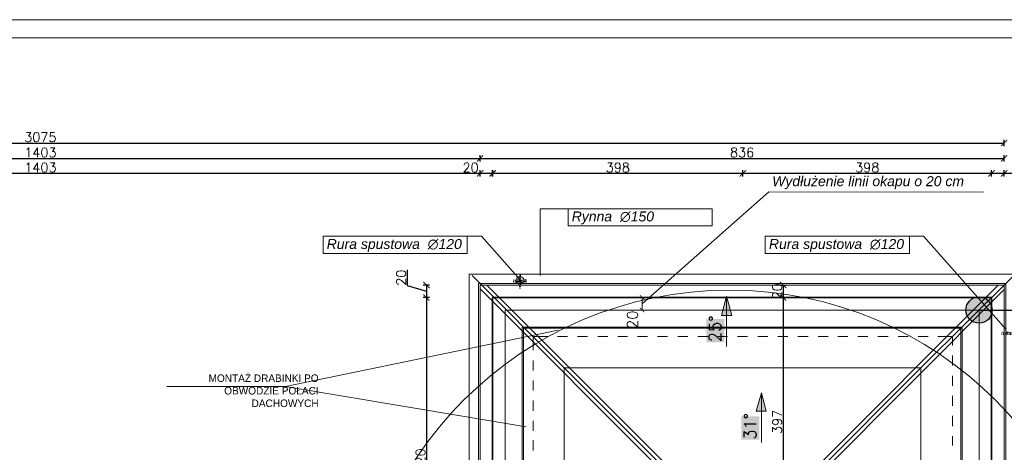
# Model space of a CAD drawing. Header units: millimetres. Extents: x -740 to 33545, y -26688 to 22494.
# Tile 256 of 256: x 14840 to 16411, y 7458 to 8148. Entities that reach past the tile are written whole.
import ezdxf
from ezdxf.lldxf.tags import DXFTag

# ---------------------------------------------------------------- set-up
doc = ezdxf.new("R2010")
doc.units = ezdxf.units.MM
doc.header["$MEASUREMENT"] = 0
doc.linetypes.add('AUSGEZOGEN', pattern=[0])
doc.linetypes.add('STRICHPUNKTX2', pattern=[2, 1, -0.5, 0, -0.5])
doc.layers.get('Defpoints').update_dxf_attribs({"color": 252})
doc.layers.add('_B___I__', color=252, linetype='AUSGEZOGEN')
for name, color, linetype, lineweight in [('_IS_EKO_Wentylacja_wyrzut', 16, 'Continuous', 20), ('A_l.przerywana', 252, 'ICAD_ISO03W100', 9), ('A_l.widokowa', 252, 'Continuous', 18), ('A_wymiarowanie', 252, 'Continuous', 9), ('l. przerywana', 252, 'ICAD_ISO03W100', 9), ('l.przerywana', 252, 'ICAD_ISO03W100', 5), ('l.widokowa', 252, 'Continuous', 15), ('linia opisowa', 252, 'Continuous', 9), ('Nowe_820-G Rysunki Obrazki_Nr_pióra__23', 252, 'Continuous', 15), ('wymiarowanie', 252, 'Continuous', 9)]:
    doc.layers.add(name, color=color, linetype=linetype, lineweight=lineweight)
doc.layers.add('UWAGI ARCHITEKTURA', color=252, linetype='Continuous', plot=False)
doc.styles.add('Arial$001H0', font='SIMPLEX')
doc.styles.add('styl1', font='arial.ttf', dxfattribs={"height": 15})
doc.styles.add('styl2', font='simplex.shx')
tags = doc.linetypes.add('ICAD_ISO03W100', pattern=[30, 12, -18]).pattern_tags.tags
tags[6:7] = [DXFTag(74, 4), DXFTag(75, 0), DXFTag(340, '0'), DXFTag(46, 1.0), DXFTag(50, 0.0), DXFTag(44, 0.0), DXFTag(45, 0.0)]
tags[4:5] = [DXFTag(74, 4), DXFTag(75, 0), DXFTag(340, '0'), DXFTag(46, 1.0), DXFTag(50, 0.0), DXFTag(44, 0.0), DXFTag(45, 0.0)]
doc.dimstyles.new('Kopia I_1.100', dxfattribs={"dimtxt": 15, "dimasz": 10, "dimexe": 5, "dimexo": 1, "dimgap": 1.5, "dimtad": 1, "dimdec": 1, "dimrnd": 0.5, "dimtxsty": 'styl2', "dimblk": 'ARCHTICK', "dimcen": 5, "dimadec": 0, "dimazin": 0, "dimtfac": 1, "dimtdec": 1, "dimtmove": 0, "dimatfit": 3, "dimldrblk": 'ARCHTICK', "dimfxl": 0, "dimarcsym": 0})
doc.dimstyles.new('Skala 1-100', dxfattribs={"dimtxt": 17, "dimasz": 7, "dimexe": 1, "dimexo": 1, "dimgap": 1.5, "dimtad": 1, "dimdec": 1, "dimrnd": 0.5, "dimtxsty": 'styl2', "dimblk": 'ARCHTICK', "dimcen": 7, "dimadec": 0, "dimazin": 0, "dimtfac": 1, "dimtdec": 1, "dimtmove": 1, "dimatfit": 3, "dimldrblk": 'ARCHTICK', "dimfxl": 0, "dimlwd": -1, "dimlwe": -1, "dimarcsym": 0})

# ---------------------------------------------------------------- blocks, each defined once
blk = doc.blocks.new('_ArchTick')
at = {"color": 0, "linetype": 'ByBlock', "const_width": 0.15}
blk.add_lwpolyline([(-0.5, -0.5), (0.5, 0.5)], dxfattribs=at)
blk = doc.blocks.new('*D1319')
at = {"layer": 'Defpoints', "color": 0}
for p in [(15858.2, 7704.7), (15833.6, 7684.7), (15858.2, 7684.7)]:
    blk.add_point(p, dxfattribs=at)
at = {"layer": 'wymiarowanie', "color": 0}
for p, q in [((15848.6, 7704.7), (15832.6, 7704.7)), ((15833.6, 7704.7), (15833.6, 7684.7)), ((15848.6, 7684.7), (15832.6, 7684.7))]:
    blk.add_line(p, q, dxfattribs=at)
at = {"layer": 'wymiarowanie', "color": 0, "xscale": 7, "yscale": 7, "zscale": 7}
for p, rotation in [((15833.6, 7704.7), 90), ((15833.6, 7684.7), 270)]:
    blk.add_blockref('_ArchTick', p, dxfattribs=dict(at, rotation=rotation))
at = {"layer": 'wymiarowanie', "color": 0, "insert": (15818.2, 7669.3), "char_height": 17, "attachment_point": 5, "rotation": 90, "style": 'styl2'}
blk.add_mtext('20', dxfattribs=at)
blk = doc.blocks.new('*D1791')
at = {"layer": 'Defpoints', "color": 0}
for p in [(16020, 7724.7), (16020, 7704.7), (16058.5, 7704.7)]:
    blk.add_point(p, dxfattribs=at)
at = {"layer": 'wymiarowanie', "color": 0, "lineweight": -2}
for p, q in [((16053.5, 7724.7), (16063.5, 7724.7)), ((16058.5, 7724.7), (16058.5, 7704.7)), ((16053.5, 7704.7), (16063.5, 7704.7))]:
    blk.add_line(p, q, dxfattribs=at)
at = {"layer": 'wymiarowanie', "color": 0, "lineweight": -2, "xscale": 10, "yscale": 10, "zscale": 10}
for p, rotation in [((16058.5, 7724.7), 90), ((16058.5, 7704.7), 270)]:
    blk.add_blockref('_ArchTick', p, dxfattribs=dict(at, rotation=rotation))
at = {"layer": 'wymiarowanie', "color": 0, "insert": (16049.2, 7714.7), "char_height": 15, "attachment_point": 5, "rotation": 90, "style": 'styl2'}
blk.add_mtext('20', dxfattribs=at)
blk = doc.blocks.new('*D1792')
at = {"layer": 'Defpoints', "color": 0}
for p in [(16020, 7704.7), (15994.3, 7307.7), (16058.5, 7307.7)]:
    blk.add_point(p, dxfattribs=at)
at = {"layer": 'wymiarowanie', "color": 0, "lineweight": -2}
for p, q in [((16053.5, 7704.7), (16063.5, 7704.7)), ((16058.5, 7704.7), (16058.5, 7307.7)), ((16053.5, 7307.7), (16063.5, 7307.7))]:
    blk.add_line(p, q, dxfattribs=at)
at = {"layer": 'wymiarowanie', "color": 0, "lineweight": -2, "xscale": 10, "yscale": 10, "zscale": 10}
for p, rotation in [((16058.5, 7704.7), 90), ((16058.5, 7307.7), 270)]:
    blk.add_blockref('_ArchTick', p, dxfattribs=dict(at, rotation=rotation))
at = {"layer": 'wymiarowanie', "color": 0, "insert": (16049.2, 7506.2), "char_height": 15, "attachment_point": 5, "rotation": 90, "style": 'styl2'}
blk.add_mtext('397', dxfattribs=at)
blk = doc.blocks.new('*D1806')
at = {"layer": 'Defpoints', "color": 0}
for p in [(15575.1, 7903), (15575.1, 7702.6), (14172.1, 7694.9)]:
    blk.add_point(p, dxfattribs=at)
at = {"layer": 'wymiarowanie', "color": 0, "lineweight": -2}
for p, q in [((14172.1, 7898), (14172.1, 7908)), ((14172.1, 7903), (15575.1, 7903)), ((15575.1, 7898), (15575.1, 7908))]:
    blk.add_line(p, q, dxfattribs=at)
at = {"layer": 'wymiarowanie', "color": 0, "lineweight": -2, "xscale": 10, "yscale": 10, "zscale": 10, "rotation": 180}
blk.add_blockref('_ArchTick', (14172.1, 7903), dxfattribs=at)
at = {"layer": 'wymiarowanie', "color": 0, "lineweight": -2, "xscale": 10, "yscale": 10, "zscale": 10}
blk.add_blockref('_ArchTick', (15575.1, 7903), dxfattribs=at)
at = {"layer": 'wymiarowanie', "color": 0, "insert": (14873.6, 7912.3), "char_height": 15, "attachment_point": 5, "style": 'styl2'}
blk.add_mtext('1403', dxfattribs=at)
blk = doc.blocks.new('*D1807')
at = {"layer": 'Defpoints', "color": 0}
for p in [(15595.1, 7903), (15575.1, 7702.6), (15595.1, 7704.7)]:
    blk.add_point(p, dxfattribs=at)
at = {"layer": 'wymiarowanie', "color": 0, "lineweight": -2}
for p, q in [((15575.1, 7898), (15575.1, 7908)), ((15575.1, 7903), (15595.1, 7903)), ((15595.1, 7898), (15595.1, 7908))]:
    blk.add_line(p, q, dxfattribs=at)
at = {"layer": 'wymiarowanie', "color": 0, "lineweight": -2, "xscale": 10, "yscale": 10, "zscale": 10, "rotation": 180}
blk.add_blockref('_ArchTick', (15575.1, 7903), dxfattribs=at)
at = {"layer": 'wymiarowanie', "color": 0, "lineweight": -2, "xscale": 10, "yscale": 10, "zscale": 10}
blk.add_blockref('_ArchTick', (15595.1, 7903), dxfattribs=at)
at = {"layer": 'wymiarowanie', "color": 0, "insert": (15559.9, 7912.3), "char_height": 15, "attachment_point": 5, "style": 'styl2'}
blk.add_mtext('20', dxfattribs=at)
blk = doc.blocks.new('*D1809')
at = {"layer": 'Defpoints', "color": 0}
for p in [(16411.2, 7903), (16391.2, 7704.7), (16411.2, 7702.1)]:
    blk.add_point(p, dxfattribs=at)
at = {"layer": 'wymiarowanie', "color": 0, "lineweight": -2}
for p, q in [((16391.2, 7898), (16391.2, 7908)), ((16391.2, 7903), (16411.2, 7903)), ((16411.2, 7898), (16411.2, 7908)), ((16411.2, 7903), (16463.9, 7903))]:
    blk.add_line(p, q, dxfattribs=at)
at = {"layer": 'wymiarowanie', "color": 0, "lineweight": -2, "xscale": 10, "yscale": 10, "zscale": 10, "rotation": 180}
blk.add_blockref('_ArchTick', (16391.2, 7903), dxfattribs=at)
at = {"layer": 'wymiarowanie', "color": 0, "lineweight": -2, "xscale": 10, "yscale": 10, "zscale": 10}
blk.add_blockref('_ArchTick', (16411.2, 7903), dxfattribs=at)
at = {"layer": 'wymiarowanie', "color": 0, "insert": (16451.5, 7912.3), "char_height": 15, "attachment_point": 5, "style": 'styl2'}
blk.add_mtext('20', dxfattribs=at)
blk = doc.blocks.new('*D1811')
at = {"layer": 'Defpoints', "color": 0}
for p in [(15994.4, 7903), (15595.2, 7888), (15994.4, 7888)]:
    blk.add_point(p, dxfattribs=at)
at = {"layer": 'wymiarowanie', "color": 0, "lineweight": -2}
for p, q in [((15595.2, 7898), (15595.2, 7908)), ((15595.2, 7903), (15994.4, 7903)), ((15994.4, 7898), (15994.4, 7908))]:
    blk.add_line(p, q, dxfattribs=at)
at = {"layer": 'wymiarowanie', "color": 0, "lineweight": -2, "xscale": 10, "yscale": 10, "zscale": 10, "rotation": 180}
blk.add_blockref('_ArchTick', (15595.2, 7903), dxfattribs=at)
at = {"layer": 'wymiarowanie', "color": 0, "lineweight": -2, "xscale": 10, "yscale": 10, "zscale": 10}
blk.add_blockref('_ArchTick', (15994.4, 7903), dxfattribs=at)
at = {"layer": 'wymiarowanie', "color": 0, "insert": (15794.8, 7912.3), "char_height": 15, "attachment_point": 5, "style": 'styl2'}
blk.add_mtext('398', dxfattribs=at)
blk = doc.blocks.new('*D1812')
at = {"layer": 'Defpoints', "color": 0}
for p in [(16391.2, 7903), (15994.4, 7888), (16391.2, 7875.4)]:
    blk.add_point(p, dxfattribs=at)
at = {"layer": 'wymiarowanie', "color": 0, "lineweight": -2}
for p, q in [((15994.4, 7898), (15994.4, 7908)), ((15994.4, 7903), (16391.2, 7903)), ((16391.2, 7898), (16391.2, 7908))]:
    blk.add_line(p, q, dxfattribs=at)
at = {"layer": 'wymiarowanie', "color": 0, "lineweight": -2, "xscale": 10, "yscale": 10, "zscale": 10, "rotation": 180}
blk.add_blockref('_ArchTick', (15994.4, 7903), dxfattribs=at)
at = {"layer": 'wymiarowanie', "color": 0, "lineweight": -2, "xscale": 10, "yscale": 10, "zscale": 10}
blk.add_blockref('_ArchTick', (16391.2, 7903), dxfattribs=at)
at = {"layer": 'wymiarowanie', "color": 0, "insert": (16192.8, 7912.3), "char_height": 15, "attachment_point": 5, "style": 'styl2'}
blk.add_mtext('398', dxfattribs=at)
blk = doc.blocks.new('*D1815')
at = {"layer": 'Defpoints', "color": 0}
for p in [(15575.1, 7926.8), (14172.1, 7898), (15575.1, 7898)]:
    blk.add_point(p, dxfattribs=at)
at = {"layer": 'wymiarowanie', "color": 0, "lineweight": -2}
for p, q in [((14172.1, 7921.8), (14172.1, 7931.8)), ((14172.1, 7926.8), (15575.1, 7926.8)), ((15575.1, 7921.8), (15575.1, 7931.8))]:
    blk.add_line(p, q, dxfattribs=at)
at = {"layer": 'wymiarowanie', "color": 0, "lineweight": -2, "xscale": 10, "yscale": 10, "zscale": 10, "rotation": 180}
blk.add_blockref('_ArchTick', (14172.1, 7926.8), dxfattribs=at)
at = {"layer": 'wymiarowanie', "color": 0, "lineweight": -2, "xscale": 10, "yscale": 10, "zscale": 10}
blk.add_blockref('_ArchTick', (15575.1, 7926.8), dxfattribs=at)
at = {"layer": 'wymiarowanie', "color": 0, "insert": (14873.6, 7936.2), "char_height": 15, "attachment_point": 5, "style": 'styl2'}
blk.add_mtext('1403', dxfattribs=at)
blk = doc.blocks.new('*D1816')
at = {"layer": 'Defpoints', "color": 0}
for p in [(16411.2, 7926.8), (15575.1, 7898), (16411.2, 7898)]:
    blk.add_point(p, dxfattribs=at)
at = {"layer": 'wymiarowanie', "color": 0, "lineweight": -2}
for p, q in [((15575.1, 7921.8), (15575.1, 7931.8)), ((15575.1, 7926.8), (16411.2, 7926.8)), ((16411.2, 7921.8), (16411.2, 7931.8))]:
    blk.add_line(p, q, dxfattribs=at)
at = {"layer": 'wymiarowanie', "color": 0, "lineweight": -2, "xscale": 10, "yscale": 10, "zscale": 10, "rotation": 180}
blk.add_blockref('_ArchTick', (15575.1, 7926.8), dxfattribs=at)
at = {"layer": 'wymiarowanie', "color": 0, "lineweight": -2, "xscale": 10, "yscale": 10, "zscale": 10}
blk.add_blockref('_ArchTick', (16411.2, 7926.8), dxfattribs=at)
at = {"layer": 'wymiarowanie', "color": 0, "insert": (15993.1, 7936.2), "char_height": 15, "attachment_point": 5, "style": 'styl2'}
blk.add_mtext('836', dxfattribs=at)
blk = doc.blocks.new('*D1818')
at = {"layer": 'Defpoints', "color": 0}
for p in [(16411.2, 7951.3), (13336, 7903), (16411.2, 7903)]:
    blk.add_point(p, dxfattribs=at)
at = {"layer": 'wymiarowanie', "color": 0, "lineweight": -2}
for p, q in [((13336, 7946.3), (13336, 7956.3)), ((13336, 7951.3), (16411.2, 7951.3)), ((16411.2, 7946.3), (16411.2, 7956.3))]:
    blk.add_line(p, q, dxfattribs=at)
at = {"layer": 'wymiarowanie', "color": 0, "lineweight": -2, "xscale": 10, "yscale": 10, "zscale": 10, "rotation": 180}
blk.add_blockref('_ArchTick', (13336, 7951.3), dxfattribs=at)
at = {"layer": 'wymiarowanie', "color": 0, "lineweight": -2, "xscale": 10, "yscale": 10, "zscale": 10}
blk.add_blockref('_ArchTick', (16411.2, 7951.3), dxfattribs=at)
at = {"layer": 'wymiarowanie', "color": 0, "insert": (14873.6, 7960.6), "char_height": 15, "attachment_point": 5, "style": 'styl2'}
blk.add_mtext('3075', dxfattribs=at)
blk = doc.blocks.new('*D1844')
at = {"layer": 'Defpoints', "color": 0}
for p in [(15602.6, 7724.7), (15489.4, 7704.7), (15602.6, 7704.7)]:
    blk.add_point(p, dxfattribs=at)
at = {"layer": 'wymiarowanie', "color": 0, "lineweight": -2}
for p, q in [((15458.5, 7748.8), (15458.5, 7724)), ((15458.5, 7724), (15489.4, 7714.7)), ((15494.4, 7724.7), (15484.4, 7724.7)), ((15489.4, 7724.7), (15489.4, 7704.7)), ((15494.4, 7704.7), (15484.4, 7704.7))]:
    blk.add_line(p, q, dxfattribs=at)
at = {"layer": 'wymiarowanie', "color": 0, "lineweight": -2, "xscale": 10, "yscale": 10, "zscale": 10}
for p, rotation in [((15489.4, 7724.7), 90), ((15489.4, 7704.7), 270)]:
    blk.add_blockref('_ArchTick', p, dxfattribs=dict(at, rotation=rotation))
at = {"layer": 'wymiarowanie', "color": 0, "insert": (15449.1, 7736.4), "char_height": 15, "attachment_point": 5, "rotation": 90, "style": 'styl2'}
blk.add_mtext('20', dxfattribs=at)
blk = doc.blocks.new('*D1845')
at = {"layer": 'Defpoints', "color": 0}
for p in [(15602.6, 7704.7), (15489.4, 7184.5), (15569.7, 7184.5)]:
    blk.add_point(p, dxfattribs=at)
at = {"layer": 'wymiarowanie', "color": 0, "lineweight": -2}
for p, q in [((15494.4, 7704.7), (15484.4, 7704.7)), ((15489.4, 7704.7), (15489.4, 7184.5)), ((15494.4, 7184.5), (15484.4, 7184.5))]:
    blk.add_line(p, q, dxfattribs=at)
at = {"layer": 'wymiarowanie', "color": 0, "lineweight": -2, "xscale": 10, "yscale": 10, "zscale": 10}
for p, rotation in [((15489.4, 7704.7), 90), ((15489.4, 7184.5), 270)]:
    blk.add_blockref('_ArchTick', p, dxfattribs=dict(at, rotation=rotation))
at = {"layer": 'wymiarowanie', "color": 0, "insert": (15480, 7444.6), "char_height": 15, "attachment_point": 5, "rotation": 90, "style": 'styl2'}
blk.add_mtext('520', dxfattribs=at)

msp = doc.modelspace()

# ---------------------------------------------------------------- hatches: boundary and pattern name
at = {"layer": 'l.widokowa'}
for points in [[(15968.12, 7706.69), (15960.51, 7676.26), (15976.57, 7676.26)], [(15935.99, 7670.34), (15935.99, 7633.15), (15964.73, 7633.15), (15964.73, 7670.34)], [(16023.9, 7552.85), (16015.45, 7523.26), (16031.51, 7523.26)], [(15991.78, 7514.81), (15991.78, 7477.62), (16020.52, 7477.62), (16020.52, 7514.81)]]:
    msp.add_hatch(color=256, dxfattribs=at).paths.add_polyline_path(points)
at = {"layer": 'UWAGI ARCHITEKTURA'}
msp.add_hatch(color=256, dxfattribs=at).paths.add_polyline_path([(16392.2, 7684.71, 1), (16350.13, 7684.71, 1)])

# ---------------------------------------------------------------- linework, layer by layer
at = {"layer": '_B___I__', "color": 252, "linetype": 'STRICHPUNKTX2', "ltscale": 5}
for p, q in [((15649.12, 7729.64), (15628.12, 7729.64)), ((15638.62, 7740.14), (15638.62, 7719.14)), ((16428.16, 7646.3), (16407.16, 7646.3))]:
    msp.add_line(p, q, dxfattribs=at)
at = {"layer": '_B___I__', "linetype": 'STRICHPUNKTX2', "ltscale": 5}
for p, q in [((15649.27, 7732.31), (15628.27, 7732.31)), ((15638.77, 7742.81), (15638.77, 7721.81)), ((16428.32, 7648.97), (16407.32, 7648.97))]:
    msp.add_line(p, q, dxfattribs=at)
at = {"layer": '_IS_EKO_Wentylacja_wyrzut', "linetype": 'Continuous', "ltscale": 10}
msp.add_circle((15973.13, 7116.58), 600, dxfattribs=at)
at = {"layer": 'A_l.przerywana', "lineweight": 9}
for p, q in [((15709.46, 7592.57), (15562.32, 7739.71)), ((16278.33, 7592.57), (16426.16, 7739.3)), ((15994.32, 7307.71), (15709.46, 7592.57)), ((15994.32, 7307.71), (16278.33, 7592.57))]:
    msp.add_line(p, q, dxfattribs=at)
at = {"layer": 'A_l.przerywana', "lineweight": 35}
msp.add_lwpolyline([(13356.02, 7698.92), (13356.02, 6029.8), (16391.16, 6029.8), (16391.16, 7704.71), (15595.09, 7704.71), (15595.09, 7164.54), (14152.1, 7164.54), (14152.1, 7698.92)], close=True, dxfattribs=at)
at = {"layer": 'A_l.widokowa'}
for points in [[(13318.52, 7736.42), (13318.52, 5992.3), (16428.66, 5992.3), (16428.66, 7742.21), (15557.59, 7742.21), (15557.59, 7202.04), (14189.6, 7202.04), (14189.6, 7736.42)], [(13333.52, 7721.42), (13333.52, 6007.3), (16413.66, 6007.3), (16413.66, 7727.21), (15572.59, 7727.21), (15572.59, 7187.04), (14174.6, 7187.04), (14174.6, 7721.42)], [(13336.02, 7718.92), (13336.02, 6009.8), (16411.16, 6009.8), (16411.16, 7724.71), (15575.09, 7724.71), (15575.09, 7184.54), (14172.1, 7184.54), (14172.1, 7718.92)], [(13403.09, 7651.85), (13403.09, 6076.86), (16344.1, 6076.86), (16344.1, 7657.65), (15642.15, 7657.65), (15642.15, 7117.47), (14105.03, 7117.47), (14105.03, 7651.85)], [(13405.09, 7649.85), (13405.09, 6078.86), (16342.1, 6078.86), (16342.1, 7655.65), (15644.15, 7655.65), (15644.15, 7115.47), (14103.03, 7115.47), (14103.03, 7649.85)]]:
    msp.add_lwpolyline(points, close=True, dxfattribs=at)
at = {"layer": 'A_wymiarowanie'}
msp.add_line((15075.02, 7562.86), (15264.5, 7562.86), dxfattribs=at)
at = {"layer": 'l. przerywana', "ltscale": 0.2}
msp.add_circle((15638.77, 7732.31), 6, dxfattribs=at)
at = {"layer": 'l.przerywana'}
msp.add_lwpolyline([(14413.02, 7678.92), (13376.02, 7678.92), (13376.02, 6049.8), (16371.16, 6049.8), (16371.16, 7684.71), (15615.09, 7684.71), (15615.09, 7144.54), (14413.02, 7144.54), (14413.02, 7678.92), (13376.02, 7678.92)], dxfattribs=at)
at = {"layer": 'l.widokowa', "linetype": 'Continuous', "lineweight": 9}
for p, q in [((15988.32, 7305.23), (15575.09, 7718.46)), ((15994.31, 7316.2), (15585.81, 7724.71)), ((15994.31, 7316.2), (16401.6, 7724.71)), ((16000.32, 7305.23), (16411.16, 7717.3)), ((15968.12, 7626.39), (15968.12, 7706.69)), ((15659.59, 7620.47), (15659.59, 7642.45)), ((15659.59, 7642.45), (15682.41, 7642.45)), ((15698.47, 7642.45), (15714.53, 7642.45)), ((15730.59, 7642.45), (15746.65, 7642.45)), ((15762.71, 7642.45), (15778.77, 7642.45)), ((15794.83, 7642.45), (15810.05, 7642.45)), ((15826.11, 7642.45), (15842.17, 7642.45)), ((15858.23, 7642.45), (15874.29, 7642.45)), ((15890.35, 7642.45), (15906.41, 7642.45)), ((15922.47, 7642.45), (15938.53, 7642.45)), ((15954.59, 7642.45), (15969.81, 7642.45)), ((15985.87, 7642.45), (16001.93, 7642.45)), ((16017.99, 7642.45), (16034.05, 7642.45)), ((16050.11, 7642.45), (16066.17, 7642.45)), ((16082.23, 7642.45), (16098.29, 7642.45)), ((16114.35, 7642.45), (16130.41, 7642.45)), ((16145.62, 7642.45), (16161.69, 7642.45)), ((16177.75, 7642.45), (16193.81, 7642.45)), ((16209.87, 7642.45), (16225.93, 7642.45)), ((16241.99, 7642.45), (16258.05, 7642.45)), ((16274.11, 7642.45), (16290.17, 7642.45)), ((16305.38, 7642.45), (16329.05, 7642.45)), ((16329.05, 7642.45), (16329.05, 7628.08)), ((15659.59, 7588.35), (15659.59, 7604.41)), ((16329.05, 7612.02), (16329.05, 7595.96)), ((15709.46, 7592.57), (15709.46, 7053.28)), ((16278.33, 7592.57), (15709.46, 7592.57)), ((15709.46, 7053.28), (15709.46, 7592.57)), ((15709.46, 7592.57), (16278.33, 7592.57)), ((16278.33, 6145.45), (16278.33, 7592.57)), ((16278.33, 7592.57), (16278.33, 6145.45)), ((15659.59, 7556.23), (15659.59, 7572.29)), ((16329.05, 7579.9), (16329.05, 7563.83)), ((16023.9, 7473.39), (16023.9, 7552.85)), ((16329.05, 7547.77), (16329.05, 7531.71)), ((15659.59, 7524.11), (15659.59, 7540.17)), ((16329.05, 7515.65), (16329.05, 7499.59)), ((15659.59, 7491.99), (15659.59, 7508.05)), ((16329.05, 7483.53), (16329.05, 7468.32)), ((15659.59, 7460.71), (15659.59, 7476.77))]:
    msp.add_line(p, q, dxfattribs=at)
for points in [[(15968.12, 7706.69), (15960.51, 7676.26), (15976.57, 7676.26)], [(16023.9, 7552.85), (16015.45, 7523.26), (16031.51, 7523.26)]]:
    msp.add_lwpolyline(points, close=True, dxfattribs=at)
at = {"layer": 'Nowe_820-G Rysunki Obrazki_Nr_pióra__23', "linetype": 'Continuous', "lineweight": 15}
msp.add_lwpolyline([(13055.23, 8119.48), (17155.64, 8119.48)], dxfattribs=at)
at = {"layer": 'UWAGI ARCHITEKTURA'}
msp.add_line((16371.16, 7684.71), (16633.61, 7684.71), dxfattribs=at)
msp.add_circle((16371.16, 7684.71), 21.03, dxfattribs=at)
at = {"layer": 'wymiarowanie'}
for p, q in [((15833.63, 7694.71), (16036.04, 7873.19)), ((16035.91, 7873.19), (16378.2, 7873.18)), ((15715.44, 7846.42), (15671.19, 7846.42)), ((15671.19, 7846.42), (15671.19, 7739.71)), ((15577.07, 7802.42), (15554.6, 7802.42)), ((15577.07, 7802.42), (15638.77, 7732.79)), ((16282.67, 7802.42), (16260.19, 7802.42)), ((16282.67, 7802.42), (16414.32, 7653.85)), ((15699.65, 7652.71), (15264.5, 7562.86)), ((15264.5, 7562.86), (15648.44, 7498.55))]:
    msp.add_line(p, q, dxfattribs=at)
msp.add_lwpolyline([(13000.35, 8148.27), (13000.35, 5178.27), (17200.35, 5178.27), (17200.35, 8148.27), (13000.35, 8148.27)], dxfattribs=at)
for points in [[(15715.44, 7846.42), (15945.52, 7846.42), (15945.52, 7819.05), (15715.44, 7819.05)], [(15554.6, 7802.42), (15324.51, 7802.42), (15324.51, 7775.05), (15554.6, 7775.05)], [(16260.19, 7802.42), (16030.11, 7802.42), (16030.11, 7775.05), (16260.19, 7775.05)]]:
    msp.add_lwpolyline(points, close=True, dxfattribs=at)

# ---------------------------------------------------------------- texts
at = {"layer": 'A_wymiarowanie', "insert": (15317.5, 7581.97), "char_height": 12, "width": 223.2778, "attachment_point": 3, "style": 'styl1'}
msp.add_mtext('{\\fCentury Gothic|b0|i0|c238|p34;MONTAŻ DRABINKI PO }{\\fCentury Gothic|b0|i0|c238|p34;OBWODZIE POŁACI }{\\fCentury Gothic|b0|i0|c238|p34;DACHOWYCH}', dxfattribs=at)
at = {"layer": 'l.widokowa', "style": 'Arial$001H0'}
for s, p in [('25°', (15959.66, 7633.15)), ('31°', (16015.45, 7477.62))]:
    msp.add_text(s, height=19.247, rotation=90, dxfattribs=at).set_placement(p)
at = {"layer": 'linia opisowa', "char_height": 15.96, "attachment_point": 7}
for s, insert, width in [('{\\fArial|b0|i1|c238|p0;Wydłużenie linii okapu o 20 cm}', (16041.12, 7877.67), 406.4755), ('{\\fArial|b0|i1|c238|p0;Rynna  ∅150}', (15721.28, 7821.39), 278.7922), ('{\\fArial|b0|i1|c238|p0;Rura spustowa  ∅120}', (15330.36, 7777.39), 278.7922), ('{\\fArial|b0|i1|c238|p0;Rura spustowa  ∅120}', (16035.95, 7777.39), 278.7922)]:
    msp.add_mtext(s, dxfattribs=dict(at, insert=insert, width=width))

# ---------------------------------------------------------------- dimensions: what is measured, and where the dimension line sits
at = {"layer": 'wymiarowanie'}
for base, p1, p2, picture, middle in [((16411.16, 7951.27), (13336.02, 7902.96), (16411.16, 7902.96), '*D1818', (14873.59, 7960.64)), ((15575.09, 7926.83), (14172.1, 7897.96), (15575.09, 7897.96), '*D1815', (14873.59, 7936.2)), ((16411.16, 7926.83), (15575.09, 7897.96), (16411.16, 7897.96), '*D1816', (15993.13, 7936.2)), ((15575.09, 7902.96), (14172.1, 7694.86), (15575.09, 7702.63), '*D1806', (14873.59, 7912.33))]:
    dim = msp.add_linear_dim(base=base, p1=p1, p2=p2, dimstyle='Kopia I_1.100', override={"dimtmove": 1, "dimfxl": 5}, dxfattribs=at)
    dim.commit()
    dim.dimension.update_dxf_attribs({"geometry": picture, "text_midpoint": middle})
for base, p1, p2, picture, middle in [((15595.09, 7902.96), (15575.09, 7702.63), (15595.09, 7704.71), '*D1807', (15559.86, 7902.96)), ((16411.16, 7902.96), (16391.16, 7704.71), (16411.16, 7702.07), '*D1809', (16451.52, 7901.87))]:
    dim = msp.add_linear_dim(base=base, p1=p1, p2=p2, dimstyle='Kopia I_1.100', override={"dimtmove": 1, "dimfxl": 5}, dxfattribs=at)
    dim.commit()
    dim.dimension.update_dxf_attribs({"geometry": picture, "text_midpoint": middle, "dimtype": 160})
for base, p1, p2, picture, middle in [((15994.39, 7902.96), (15595.16, 7887.96), (15994.39, 7887.96), '*D1811', (15794.77, 7912.33)), ((16391.23, 7902.96), (15994.39, 7887.96), (16391.23, 7875.44), '*D1812', (16192.81, 7912.33))]:
    dim = msp.add_linear_dim(base=base, p1=p1, p2=p2, text='398', dimstyle='Kopia I_1.100', override={"dimtmove": 1, "dimfxl": 5}, dxfattribs=at)
    dim.commit()
    dim.dimension.update_dxf_attribs({"geometry": picture, "text_midpoint": middle})
for base, p1, p2, picture, middle in [((15489.38, 7704.71), (15602.61, 7724.71), (15602.61, 7704.71), '*D1844', (15449.13, 7725.47)), ((15489.38, 7184.54), (15602.61, 7704.71), (15569.72, 7184.54), '*D1845', (15480, 7444.62)), ((16058.54, 7307.71), (16019.96, 7704.71), (15994.32, 7307.71), '*D1792', (16049.16, 7506.21))]:
    dim = msp.add_linear_dim(base=base, p1=p1, p2=p2, angle=90, dimstyle='Kopia I_1.100', override={"dimtmove": 1, "dimfxl": 5}, dxfattribs=at)
    dim.commit()
    dim.dimension.update_dxf_attribs({"geometry": picture, "text_midpoint": middle})
dim = msp.add_linear_dim(base=(16058.54, 7704.71), p1=(16019.96, 7724.71), p2=(16019.96, 7704.71), angle=90, dimstyle='Kopia I_1.100', override={"dimtmove": 1, "dimfxl": 5}, dxfattribs=at)
dim.commit()
dim.dimension.update_dxf_attribs({"geometry": '*D1791', "text_midpoint": (16058.54, 7714.71), "dimtype": 160})
dim = msp.add_linear_dim(base=(15833.63, 7684.71), p1=(15858.23, 7704.71), p2=(15858.23, 7684.71), angle=90, dimstyle='Skala 1-100', dxfattribs=at)
dim.commit()
dim.dimension.update_dxf_attribs({"geometry": '*D1319', "text_midpoint": (15828.66, 7669.33), "dimtype": 160})

doc.saveas('drawing.dxf')
